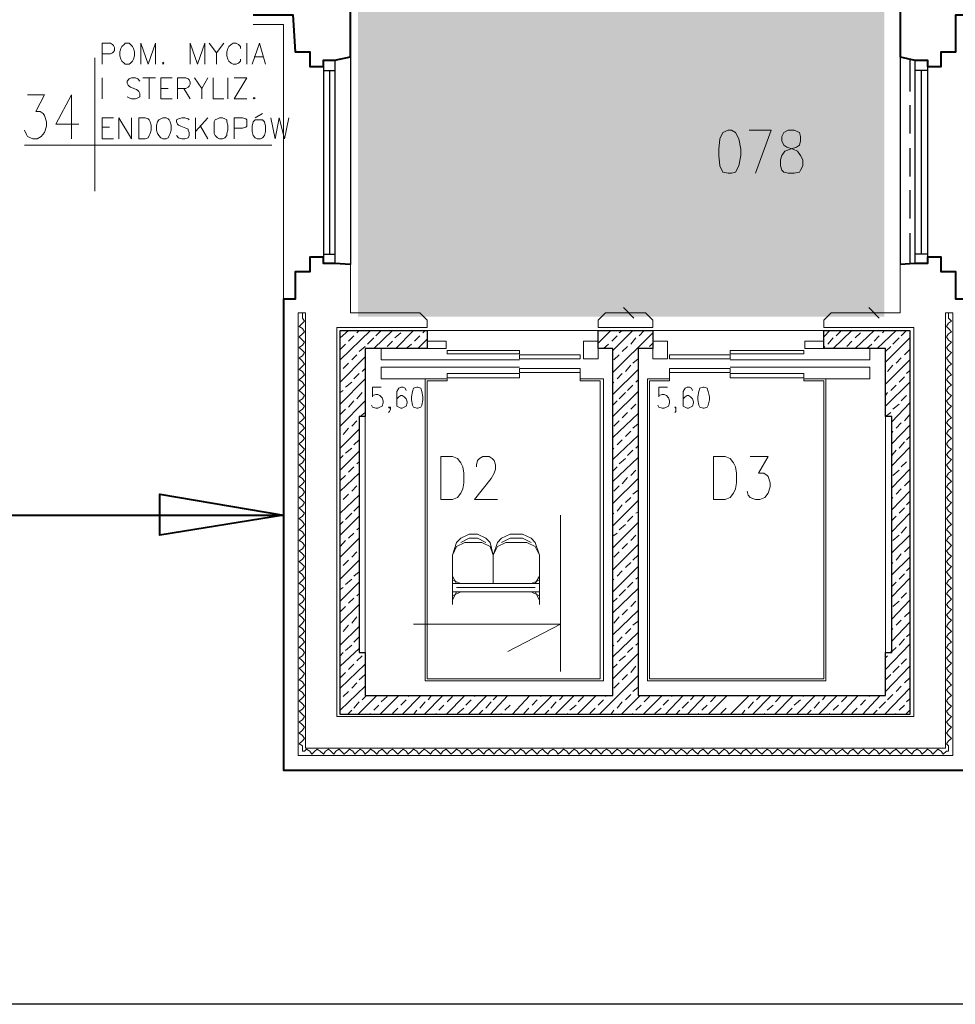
# Model space of a CAD drawing. Header units: millimetres. Extents: x 1 to 17496, y 1 to 30809.
# Tile 23 of 256: x 8933 to 9684, y 3200 to 3991. Entities that reach past the tile are written whole.
import ezdxf

# ---------------------------------------------------------------- set-up
doc = ezdxf.new("R2010")
doc.units = ezdxf.units.MM
doc.linetypes.add('CENTER', pattern=[2, 1.25, -0.25, 0.25, -0.25])
for name, color, linetype in [('0_Przyz_Opisy oddziałów', 5, 'Continuous'), ('Opisy', 255, 'Continuous'), ('PDF _Geometria', 7, 'Continuous')]:
    doc.layers.add(name, color=color, linetype=linetype)
doc.layers.add('N_SSP_ewakuacja', color=4, linetype='CENTER', lineweight=40)

msp = doc.modelspace()

# ---------------------------------------------------------------- hatches: boundary and pattern name
at = {"layer": 'N_SSP_ewakuacja', "transparency": 33554457}
h = msp.add_hatch(color=51, dxfattribs=at)
h.dxf.hatch_style = 1
h.paths.add_polyline_path([(6454.08, 5066.87), (6453.99, 5052.9), (6453.99, 4775.48), (9408.52, 4775.48), (9408.52, 4041.96), (9204.46, 4041.96), (9204.46, 3752.55), (9627.24, 3752.55), (9627.24, 4061.96), (9667.25, 4061.96), (9667.25, 4771.48), (13332.18, 4771.48), (13332.18, 4647.44), (13550.9, 4647.44), (13550.9, 4999.53), (13314.84, 4999.53), (13314.84, 5063.55), (12355.93, 5063.55), (12355.93, 5004.87), (12082.53, 5004.87), (12082.53, 5059.55), (10704.85, 5059.55), (10704.85, 5774.4), (10878.22, 5774.4), (10878.22, 6054.47), (10775.29, 6054.47), (10775.29, 6054.6), (10522.93, 6054.6), (10522.93, 5775.2), (10324.13, 5775.2), (10324.13, 5353.59), (10533.35, 5353.59), (10533.35, 5066.16), (9552.26, 5066.16), (9552.26, 5846.74), (9606.89, 5846.74), (9606.89, 6307.65), (9361.06, 6307.65), (9361.06, 5066.87)])

# ---------------------------------------------------------------- linework, layer by layer
at = {"layer": '0_Przyz_Opisy oddziałów', "lineweight": 40}
msp.add_lwpolyline([(8587.1, 3593.05), (9144.65, 3593.05), (9045.27, 3577.05), (9045.27, 3609.9), (9144.65, 3593.05)], dxfattribs=at)
at = {"layer": 'Opisy', "lineweight": 18}
for points in [[(8998.95, 3955.21), (8998.95, 3972.05), (9005.69, 3972.05), (9007.37, 3971.21), (9008.21, 3970.37), (9009.06, 3968.68), (9009.06, 3966.16), (9008.21, 3965.31), (9007.37, 3964.47), (9005.69, 3963.63), (8998.95, 3963.63)], [(9030.11, 3955.21), (9030.11, 3972.05), (9036.01, 3955.21), (9041.9, 3972.05), (9041.9, 3955.21)], [(9069.7, 3955.21), (9069.7, 3972.05), (9075.59, 3955.21), (9081.49, 3972.05), (9081.49, 3955.21)], [(9084.86, 3972.05), (9090.75, 3964.47), (9090.75, 3955.21)], [(9096.65, 3972.05), (9090.75, 3964.47)], [(9110.12, 3967.84), (9110.12, 3969.53), (9108.44, 3971.21), (9106.75, 3972.05), (9104.23, 3972.05), (9102.54, 3971.21), (9100.86, 3969.53), (9100.02, 3967.84), (9099.17, 3965.31), (9099.17, 3961.95), (9100.02, 3959.42), (9100.86, 3957.73), (9102.54, 3956.05), (9104.23, 3955.21), (9106.75, 3955.21), (9108.44, 3956.05), (9110.12, 3957.73), (9110.12, 3959.42)], [(9115.18, 3972.05), (9115.18, 3955.21)], [(8993.05, 3960.26), (8993.05, 3853.3)], [(8998.95, 3944.26), (8998.95, 3927.41)], [(9029.27, 3941.73), (9027.59, 3943.42), (9025.9, 3944.26), (9022.53, 3944.26), (9020.85, 3943.42), (9019.16, 3941.73), (9019.16, 3940.05), (9020.01, 3938.36), (9020.85, 3937.52), (9021.69, 3936.68), (9026.74, 3934.99), (9027.59, 3934.15), (9028.43, 3933.31), (9029.27, 3931.63), (9029.27, 3929.1), (9027.59, 3928.26), (9025.9, 3927.41), (9022.53, 3927.41), (9020.85, 3928.26), (9019.16, 3929.1)], [(9031.8, 3944.26), (9041.9, 3944.26)], [(9036.85, 3944.26), (9036.85, 3927.41)], [(9055.38, 3927.41), (9046.11, 3927.41), (9046.11, 3944.26), (9055.38, 3944.26)], [(9059.59, 3927.41), (9059.59, 3944.26), (9066.33, 3944.26), (9068.01, 3943.42), (9068.85, 3942.57), (9069.7, 3940.89), (9069.7, 3939.21), (9068.85, 3937.52), (9068.01, 3936.68), (9066.33, 3935.84), (9059.59, 3935.84)], [(9073.07, 3944.26), (9078.96, 3935.84), (9078.96, 3927.41)], [(9084.01, 3944.26), (9078.96, 3935.84)], [(9088.23, 3944.26), (9088.23, 3927.41), (9096.65, 3927.41)], [(9100.02, 3944.26), (9100.02, 3927.41)], [(9115.18, 3927.41), (9105.07, 3927.41), (9115.18, 3944.26), (9105.07, 3944.26)], [(8939.15, 3930.78), (8952.63, 3930.78), (8945.89, 3917.31), (8949.26, 3917.31), (8951.79, 3915.62), (8952.63, 3913.94), (8954.31, 3908.89), (8954.31, 3905.52), (8952.63, 3900.46), (8950.1, 3897.09), (8946.73, 3895.41), (8943.36, 3895.41), (8939.15, 3897.09), (8938.31, 3898.78), (8936.63, 3902.15)], [(8974.53, 3895.41), (8974.53, 3930.78), (8961.89, 3907.2), (8980.42, 3907.2)], [(9046.11, 3935.84), (9052.01, 3935.84)], [(9064.64, 3935.84), (9069.7, 3927.41)], [(9121.91, 3912.25), (9127.81, 3915.62)], [(9008.21, 3895.41), (8998.95, 3895.41), (8998.95, 3912.25), (9008.21, 3912.25)], [(9012.43, 3895.41), (9012.43, 3912.25), (9022.53, 3895.41), (9022.53, 3912.25)], [(9068.85, 3910.57), (9068.01, 3911.41), (9065.49, 3912.25), (9062.96, 3912.25), (9060.43, 3911.41), (9058.75, 3910.57), (9058.75, 3908.89), (9059.59, 3907.2), (9060.43, 3906.36), (9062.12, 3905.52), (9066.33, 3903.83), (9068.01, 3902.99), (9068.01, 3902.15), (9068.85, 3900.46), (9068.85, 3897.94), (9068.01, 3896.25), (9065.49, 3895.41), (9062.96, 3895.41), (9060.43, 3896.25), (9058.75, 3897.94)], [(9073.91, 3912.25), (9073.91, 3895.41)], [(9084.01, 3912.25), (9073.91, 3901.31)], [(9105.07, 3895.41), (9105.07, 3912.25), (9111.81, 3912.25), (9114.33, 3911.41), (9115.18, 3910.57), (9115.18, 3905.52), (9114.33, 3904.67), (9111.81, 3903.83), (9105.07, 3903.83)], [(9134.55, 3912.25), (9137.92, 3895.41), (9141.29, 3912.25), (9145.5, 3895.41), (9148.87, 3912.25)], [(8998.95, 3904.67), (9004.85, 3904.67)], [(9078.12, 3905.52), (9084.01, 3895.41)], [(9135.39, 3890.36), (8936.63, 3890.36)]]:
    msp.add_lwpolyline(points, dxfattribs=at)
for points in [[(9017.48, 3972.05), (9016.64, 3971.21), (9014.95, 3969.53), (9014.11, 3967.84), (9013.27, 3965.31), (9013.27, 3961.95), (9014.11, 3959.42), (9014.95, 3957.73), (9016.64, 3956.05), (9017.48, 3955.21), (9020.85, 3955.21), (9021.69, 3956.05), (9023.37, 3957.73), (9024.22, 3959.42), (9025.06, 3961.95), (9025.06, 3965.31), (9024.22, 3967.84), (9023.37, 3969.53), (9021.69, 3971.21), (9020.85, 3972.05)], [(9047.8, 3956.89), (9047.8, 3955.21), (9048.64, 3956.05)], [(9121.07, 3928.26), (9120.23, 3928.26), (9121.07, 3927.41), (9121.91, 3928.26)], [(9028.43, 3895.41), (9028.43, 3912.25), (9033.48, 3912.25), (9036.01, 3911.41), (9036.85, 3910.57), (9037.69, 3908.89), (9038.53, 3906.36), (9038.53, 3902.15), (9037.69, 3899.62), (9036.85, 3897.94), (9036.01, 3896.25), (9033.48, 3895.41)], [(9047.8, 3912.25), (9046.11, 3911.41), (9044.43, 3910.57), (9043.59, 3908.89), (9042.75, 3906.36), (9042.75, 3902.15), (9043.59, 3899.62), (9044.43, 3897.94), (9046.11, 3896.25), (9047.8, 3895.41), (9050.33, 3895.41), (9052.01, 3896.25), (9052.85, 3897.94), (9053.69, 3899.62), (9054.54, 3902.15), (9054.54, 3906.36), (9053.69, 3908.89), (9052.85, 3910.57), (9052.01, 3911.41), (9050.33, 3912.25)], [(9093.28, 3912.25), (9091.59, 3911.41), (9089.91, 3910.57), (9089.07, 3908.89), (9089.07, 3899.62), (9089.91, 3897.94), (9091.59, 3896.25), (9093.28, 3895.41), (9095.81, 3895.41), (9097.49, 3896.25), (9099.17, 3897.94), (9099.17, 3899.62), (9100.02, 3902.15), (9100.02, 3906.36), (9099.17, 3908.89), (9099.17, 3910.57), (9097.49, 3911.41), (9095.81, 3912.25)], [(9123.6, 3910.57), (9121.91, 3910.57), (9120.23, 3908.89), (9119.39, 3905.52), (9119.39, 3901.31), (9120.23, 3897.94), (9121.91, 3896.25), (9123.6, 3895.41), (9126.13, 3895.41), (9127.81, 3896.25), (9129.49, 3897.94), (9130.34, 3901.31), (9130.34, 3905.52), (9129.49, 3908.89), (9127.81, 3910.57)]]:
    msp.add_lwpolyline(points, close=True, dxfattribs=at)
at = {"layer": 'PDF _Geometria'}
msp.add_lwpolyline([(1774.09, 7203.02), (13925.2, 7203.02), (13925.2, 3200.24), (1774.09, 3200.24)], close=True, dxfattribs=at)
at = {"layer": 'PDF _Geometria', "lineweight": 40}
for points in [[(9120.23, 3994.79), (9152.23, 3994.79), (9153.92, 3965.31), (9165.71, 3965.31), (9165.71, 3953.52), (9176.66, 3953.52), (9176.66, 3958.58), (9185.92, 3958.58), (9198.56, 3961.1), (9198.56, 4065.54), (9137.07, 4065.54)], [(9702.21, 4065.54), (9639.88, 4065.54), (9639.88, 3961.1), (9651.67, 3958.58), (9661.78, 3958.58), (9661.78, 3953.52), (9672.73, 3953.52), (9672.73, 3965.31), (9684.52, 3965.31), (9684.52, 3994.79), (9717.37, 3994.79)], [(9198.56, 3794.34), (9185.92, 3795.19), (9176.66, 3795.19), (9176.66, 3800.24), (9165.71, 3800.24), (9165.71, 3788.45), (9153.92, 3788.45), (9153.92, 3766.55), (9144.65, 3766.55), (9144.65, 3388.39), (9693.78, 3388.39), (9693.78, 3766.55), (9684.52, 3766.55), (9684.52, 3788.45), (9672.73, 3788.45), (9672.73, 3800.24), (9661.78, 3800.24), (9661.78, 3795.19), (9651.67, 3795.19), (9639.88, 3794.34)]]:
    msp.add_lwpolyline(points, dxfattribs=at)
at = {"layer": 'PDF _Geometria', "lineweight": 18}
for points in [[(9120.23, 3987.21), (9144.65, 3987.21), (9144.65, 3766.55)], [(9119.39, 3955.21), (9125.28, 3972.05), (9130.34, 3955.21)], [(9198.56, 3974.58), (9198.56, 3956.05)], [(9639.88, 3956.05), (9639.88, 3974.58)], [(9121.07, 3961.1), (9128.65, 3961.1)], [(9523.66, 3867.62), (9536.29, 3902.15), (9518.6, 3902.15)], [(9639.88, 3794.34), (9639.88, 3755.6), (9584.3, 3755.6), (9578.4, 3749.71), (9578.4, 3743.81), (9650.83, 3743.81), (9650.83, 3431.34), (9187.61, 3431.34), (9187.61, 3743.81), (9260.04, 3743.81), (9260.04, 3749.71), (9254.14, 3755.6), (9198.56, 3755.6), (9198.56, 3794.34)], [(9417.54, 3759.81), (9425.96, 3751.39)], [(9614.62, 3759.81), (9623.04, 3751.39)], [(9678.62, 3755.6), (9678.62, 3751.39), (9681.15, 3748.86), (9678.62, 3747.18), (9676.94, 3744.65), (9678.62, 3742.97), (9681.15, 3740.44), (9678.62, 3738.76), (9676.94, 3736.23), (9678.62, 3733.7), (9681.15, 3732.02), (9678.62, 3729.49), (9676.94, 3727.81), (9678.62, 3725.28), (9681.15, 3723.6), (9678.62, 3721.07), (9676.94, 3719.39), (9678.62, 3716.86), (9681.15, 3714.33), (9678.62, 3712.65), (9676.94, 3710.12), (9678.62, 3708.44), (9681.15, 3705.91), (9678.62, 3704.23), (9676.94, 3701.7), (9678.62, 3700.01), (9681.15, 3697.49), (9678.62, 3695.8), (9676.94, 3693.28), (9678.62, 3690.75), (9681.15, 3689.07), (9678.62, 3686.54), (9676.94, 3684.85), (9678.62, 3682.33), (9681.15, 3680.64), (9678.62, 3678.12), (9676.94, 3676.43), (9678.62, 3673.91), (9681.15, 3671.38), (9678.62, 3669.69), (9676.94, 3667.17), (9678.62, 3665.48), (9681.15, 3662.96), (9678.62, 3661.27), (9676.94, 3658.75), (9678.62, 3657.06), (9681.15, 3654.53), (9678.62, 3652.85), (9676.94, 3650.32), (9678.62, 3647.8), (9681.15, 3646.11), (9678.62, 3643.59), (9676.94, 3641.9), (9678.62, 3639.37), (9681.15, 3637.69), (9678.62, 3635.16), (9676.94, 3633.48), (9678.62, 3630.95), (9681.15, 3628.43), (9678.62, 3626.74), (9676.94, 3624.21), (9678.62, 3622.53), (9681.15, 3620), (9678.62, 3618.32), (9676.94, 3615.79), (9678.62, 3614.11), (9681.15, 3611.58), (9678.62, 3609.05), (9676.94, 3607.37), (9678.62, 3604.84), (9681.15, 3603.16), (9678.62, 3600.63), (9676.94, 3598.95), (9678.62, 3596.42), (9681.15, 3594.74), (9678.62, 3592.21), (9676.94, 3590.53), (9678.62, 3588), (9681.15, 3585.47), (9678.62, 3583.79), (9676.94, 3581.26), (9678.62, 3579.58), (9681.15, 3577.05), (9678.62, 3575.37), (9676.94, 3572.84), (9678.62, 3571.15), (9681.15, 3568.63), (9678.62, 3566.1), (9676.94, 3564.42), (9678.62, 3561.89), (9681.15, 3560.21), (9678.62, 3557.68), (9676.94, 3555.99), (9678.62, 3553.47), (9681.15, 3551.78), (9678.62, 3549.26), (9676.94, 3547.57), (9678.62, 3545.05), (9681.15, 3542.52), (9678.62, 3540.83), (9676.94, 3538.31), (9678.62, 3536.62), (9681.15, 3534.1), (9678.62, 3532.41), (9676.94, 3529.89), (9678.62, 3528.2), (9681.15, 3525.67), (9678.62, 3523.15), (9676.94, 3521.46), (9678.62, 3518.94), (9681.15, 3517.25), (9678.62, 3514.73), (9676.94, 3513.04), (9678.62, 3510.51), (9681.15, 3508.83), (9678.62, 3506.3), (9676.94, 3503.78), (9678.62, 3502.09), (9681.15, 3499.56), (9678.62, 3497.88), (9676.94, 3495.35), (9678.62, 3493.67), (9681.15, 3491.14), (9678.62, 3489.46), (9676.94, 3486.93), (9678.62, 3485.25), (9681.15, 3482.72), (9678.62, 3480.19), (9676.94, 3478.51), (9678.62, 3475.98), (9681.15, 3474.3), (9678.62, 3471.77), (9676.94, 3470.09), (9678.62, 3467.56), (9681.15, 3465.88), (9678.62, 3463.35), (9676.94, 3460.82), (9678.62, 3459.14), (9681.15, 3456.61), (9678.62, 3454.93), (9676.94, 3452.4), (9678.62, 3450.72), (9681.15, 3448.19), (9678.62, 3446.5), (9676.94, 3443.98), (9678.62, 3441.45), (9681.15, 3439.77), (9678.62, 3437.24), (9676.94, 3435.56), (9678.62, 3433.03), (9681.15, 3431.34), (9678.62, 3428.82), (9676.94, 3427.13), (9678.62, 3424.61), (9681.15, 3422.92), (9678.62, 3420.4), (9676.94, 3417.87), (9678.62, 3416.18), (9681.15, 3413.66), (9678.62, 3411.97), (9676.94, 3409.45), (9678.62, 3407.76), (9678.62, 3403.55), (9676.94, 3403.55), (9674.41, 3401.02), (9672.73, 3403.55), (9670.2, 3405.24), (9668.52, 3403.55), (9665.99, 3401.02), (9664.31, 3403.55), (9661.78, 3405.24), (9660.1, 3403.55), (9657.57, 3401.02), (9655.88, 3403.55), (9653.36, 3405.24), (9650.83, 3403.55), (9649.15, 3401.02), (9646.62, 3403.55), (9644.94, 3405.24), (9642.41, 3403.55), (9640.72, 3401.02), (9638.2, 3403.55), (9636.51, 3405.24), (9633.99, 3403.55), (9631.46, 3401.02), (9629.78, 3403.55), (9627.25, 3405.24), (9625.56, 3403.55), (9623.04, 3401.02), (9621.35, 3403.55), (9618.83, 3405.24), (9617.14, 3403.55), (9614.62, 3401.02), (9612.09, 3403.55), (9610.4, 3405.24), (9607.88, 3403.55), (9606.19, 3401.02), (9603.67, 3403.55), (9601.98, 3405.24), (9599.46, 3403.55), (9597.77, 3401.02), (9595.24, 3403.55), (9593.56, 3405.24), (9591.03, 3403.55), (9588.51, 3401.02), (9586.82, 3403.55), (9584.3, 3405.24), (9582.61, 3403.55), (9580.08, 3401.02), (9578.4, 3403.55), (9575.87, 3405.24), (9574.19, 3403.55), (9571.66, 3401.02), (9569.14, 3403.55), (9567.45, 3405.24), (9564.92, 3403.55), (9563.24, 3401.02), (9560.71, 3403.55), (9559.03, 3405.24), (9556.5, 3403.55), (9554.82, 3401.02), (9552.29, 3403.55), (9549.76, 3405.24), (9548.08, 3403.55), (9545.55, 3401.02), (9543.87, 3403.55), (9541.34, 3405.24), (9539.66, 3403.55), (9537.13, 3401.02), (9535.45, 3403.55), (9532.92, 3405.24), (9531.24, 3403.55), (9528.71, 3401.02), (9526.18, 3403.55), (9524.5, 3405.24), (9521.97, 3403.55), (9520.29, 3401.02), (9517.76, 3403.55), (9516.08, 3405.24), (9513.55, 3403.55), (9511.86, 3401.02), (9509.34, 3403.55), (9506.81, 3405.24), (9505.13, 3403.55), (9502.6, 3401.02), (9500.92, 3403.55), (9498.39, 3405.24), (9496.7, 3403.55), (9494.18, 3401.02), (9492.49, 3403.55), (9489.97, 3405.24), (9487.44, 3403.55), (9485.76, 3401.02), (9483.23, 3403.55), (9481.54, 3405.24), (9479.02, 3403.55), (9477.33, 3401.02), (9474.81, 3403.55), (9473.12, 3405.24), (9470.6, 3403.55), (9468.91, 3401.02), (9466.38, 3403.55), (9463.86, 3405.24), (9462.17, 3403.55), (9459.65, 3401.02), (9457.96, 3403.55), (9455.44, 3405.24), (9453.75, 3403.55), (9451.22, 3401.02), (9449.54, 3403.55), (9447.01, 3405.24), (9444.49, 3403.55), (9442.8, 3401.02), (9440.28, 3403.55), (9438.59, 3405.24), (9436.06, 3403.55), (9434.38, 3401.02), (9431.85, 3403.55), (9430.17, 3405.24), (9427.64, 3403.55), (9425.96, 3401.02), (9423.43, 3403.55), (9420.9, 3405.24), (9419.22, 3403.55), (9416.69, 3401.02), (9415.01, 3403.55), (9412.48, 3405.24), (9410.8, 3403.55), (9408.27, 3401.02), (9406.59, 3403.55), (9404.06, 3405.24), (9401.53, 3403.55), (9399.85, 3401.02), (9397.32, 3403.55), (9395.64, 3405.24), (9393.11, 3403.55), (9391.43, 3401.02), (9388.9, 3403.55), (9387.22, 3405.24), (9384.69, 3403.55), (9382.16, 3401.02), (9380.48, 3403.55), (9377.95, 3405.24), (9376.27, 3403.55), (9373.74, 3401.02), (9372.06, 3403.55), (9369.53, 3405.24), (9367.84, 3403.55), (9365.32, 3401.02), (9363.63, 3403.55), (9361.11, 3405.24), (9358.58, 3403.55), (9356.9, 3401.02), (9354.37, 3403.55), (9352.68, 3405.24), (9350.16, 3403.55), (9348.47, 3401.02), (9345.95, 3403.55), (9344.26, 3405.24), (9341.73, 3403.55), (9339.21, 3401.02), (9337.52, 3403.55), (9335, 3405.24), (9333.31, 3403.55), (9330.79, 3401.02), (9329.1, 3403.55), (9326.57, 3405.24), (9324.89, 3403.55), (9322.36, 3401.02), (9319.84, 3403.55), (9318.15, 3405.24), (9315.63, 3403.55), (9313.94, 3401.02), (9311.41, 3403.55), (9309.73, 3405.24), (9307.2, 3403.55), (9305.52, 3401.02), (9302.99, 3403.55), (9301.31, 3405.24), (9298.78, 3403.55), (9296.25, 3401.02), (9294.57, 3403.55), (9292.04, 3405.24), (9290.36, 3403.55), (9287.83, 3401.02), (9286.15, 3403.55), (9283.62, 3405.24), (9281.94, 3403.55), (9279.41, 3401.02), (9276.88, 3403.55), (9275.2, 3405.24), (9272.67, 3403.55), (9270.99, 3401.02), (9268.46, 3403.55), (9266.78, 3405.24), (9264.25, 3403.55), (9262.57, 3401.02), (9260.04, 3403.55), (9257.51, 3405.24), (9255.83, 3403.55), (9253.3, 3401.02), (9251.62, 3403.55), (9249.09, 3405.24), (9247.41, 3403.55), (9244.88, 3401.02), (9243.19, 3403.55), (9240.67, 3405.24), (9238.98, 3403.55), (9236.46, 3401.02), (9233.93, 3403.55), (9232.25, 3405.24), (9229.72, 3403.55), (9228.03, 3401.02), (9225.51, 3403.55), (9223.82, 3405.24), (9221.3, 3403.55), (9219.61, 3401.02), (9217.09, 3403.55), (9214.56, 3405.24), (9212.87, 3403.55), (9210.35, 3401.02), (9208.66, 3403.55), (9206.14, 3405.24), (9204.45, 3403.55), (9201.93, 3401.02), (9200.24, 3403.55), (9197.71, 3405.24), (9196.03, 3403.55), (9193.5, 3401.02), (9190.98, 3403.55), (9189.29, 3405.24), (9186.77, 3403.55), (9185.08, 3401.02), (9182.55, 3403.55), (9180.87, 3405.24), (9178.34, 3403.55), (9176.66, 3401.02), (9174.13, 3403.55), (9171.61, 3405.24), (9169.92, 3403.55), (9167.39, 3401.02), (9165.71, 3403.55), (9163.18, 3405.24), (9161.5, 3403.55), (9159.81, 3403.55), (9159.81, 3407.76), (9157.29, 3409.45), (9159.81, 3411.97), (9161.5, 3413.66), (9159.81, 3416.18), (9157.29, 3417.87), (9159.81, 3420.4), (9161.5, 3422.92), (9159.81, 3424.61), (9157.29, 3427.13), (9159.81, 3428.82), (9161.5, 3431.34), (9159.81, 3433.03), (9157.29, 3435.56), (9159.81, 3437.24), (9161.5, 3439.77), (9159.81, 3441.45), (9157.29, 3443.98), (9159.81, 3446.5), (9161.5, 3448.19), (9159.81, 3450.72), (9157.29, 3452.4), (9159.81, 3454.93), (9161.5, 3456.61), (9159.81, 3459.14), (9157.29, 3460.82), (9159.81, 3463.35), (9161.5, 3465.88), (9159.81, 3467.56), (9157.29, 3470.09), (9159.81, 3471.77), (9161.5, 3474.3), (9159.81, 3475.98), (9157.29, 3478.51), (9159.81, 3480.19), (9161.5, 3482.72), (9159.81, 3485.25), (9157.29, 3486.93), (9159.81, 3489.46), (9161.5, 3491.14), (9159.81, 3493.67), (9157.29, 3495.35), (9159.81, 3497.88), (9161.5, 3499.56), (9159.81, 3502.09), (9157.29, 3503.78), (9159.81, 3506.3), (9161.5, 3508.83), (9159.81, 3510.51), (9157.29, 3513.04), (9159.81, 3514.73), (9161.5, 3517.25), (9159.81, 3518.94), (9157.29, 3521.46), (9159.81, 3523.15), (9161.5, 3525.67), (9159.81, 3528.2), (9157.29, 3529.89), (9159.81, 3532.41), (9161.5, 3534.1), (9159.81, 3536.62), (9157.29, 3538.31), (9159.81, 3540.83), (9161.5, 3542.52), (9159.81, 3545.05), (9157.29, 3547.57), (9159.81, 3549.26), (9161.5, 3551.78), (9159.81, 3553.47), (9157.29, 3555.99), (9159.81, 3557.68), (9161.5, 3560.21), (9159.81, 3561.89), (9157.29, 3564.42), (9159.81, 3566.1), (9161.5, 3568.63), (9159.81, 3571.15), (9157.29, 3572.84), (9159.81, 3575.37), (9161.5, 3577.05), (9159.81, 3579.58), (9157.29, 3581.26), (9159.81, 3583.79), (9161.5, 3585.47), (9159.81, 3588), (9157.29, 3590.53), (9159.81, 3592.21), (9161.5, 3594.74), (9159.81, 3596.42), (9157.29, 3598.95), (9159.81, 3600.63), (9161.5, 3603.16), (9159.81, 3604.84), (9157.29, 3607.37), (9159.81, 3609.05), (9161.5, 3611.58), (9159.81, 3614.11), (9157.29, 3615.79), (9159.81, 3618.32), (9161.5, 3620), (9159.81, 3622.53), (9157.29, 3624.21), (9159.81, 3626.74), (9161.5, 3628.43), (9159.81, 3630.95), (9157.29, 3633.48), (9159.81, 3635.16), (9161.5, 3637.69), (9159.81, 3639.37), (9157.29, 3641.9), (9159.81, 3643.59), (9161.5, 3646.11), (9159.81, 3647.8), (9157.29, 3650.32), (9159.81, 3652.85), (9161.5, 3654.53), (9159.81, 3657.06), (9157.29, 3658.75), (9159.81, 3661.27), (9161.5, 3662.96), (9159.81, 3665.48), (9157.29, 3667.17), (9159.81, 3669.69), (9161.5, 3671.38), (9159.81, 3673.91), (9157.29, 3676.43), (9159.81, 3678.12), (9161.5, 3680.64), (9159.81, 3682.33), (9157.29, 3684.85), (9159.81, 3686.54), (9161.5, 3689.07), (9159.81, 3690.75), (9157.29, 3693.28), (9159.81, 3695.8), (9161.5, 3697.49), (9159.81, 3700.01), (9157.29, 3701.7), (9159.81, 3704.23), (9161.5, 3705.91), (9159.81, 3708.44), (9157.29, 3710.12), (9159.81, 3712.65), (9161.5, 3714.33), (9159.81, 3716.86), (9157.29, 3719.39), (9159.81, 3721.07), (9161.5, 3723.6), (9159.81, 3725.28), (9157.29, 3727.81), (9159.81, 3729.49), (9161.5, 3732.02), (9159.81, 3733.7), (9157.29, 3736.23), (9159.81, 3738.76), (9161.5, 3740.44), (9159.81, 3742.97), (9157.29, 3744.65), (9159.81, 3747.18), (9161.5, 3748.86), (9159.81, 3751.39), (9159.81, 3755.6)], [(9412.48, 3755.6), (9430.17, 3755.6)], [(9610.4, 3755.6), (9628.09, 3755.6)], [(9190.13, 3735.39), (9196.87, 3741.28)], [(9190.13, 3717.7), (9214.56, 3741.28)], [(9203.61, 3739.6), (9205.29, 3741.28)], [(9217.09, 3726.97), (9232.25, 3741.28)], [(9218.77, 3737.07), (9222.98, 3741.28)], [(9234.77, 3726.97), (9249.09, 3741.28)], [(9256.67, 3739.6), (9258.35, 3741.28)], [(9397.32, 3741.28), (9260.04, 3741.28)], [(9397.32, 3731.18), (9407.43, 3741.28)], [(9409.11, 3725.28), (9425.12, 3741.28)], [(9414.17, 3739.6), (9416.69, 3741.28)], [(9430.17, 3737.07), (9434.38, 3741.28)], [(9441.12, 3741.28), (9578.4, 3741.28)], [(9578.4, 3736.23), (9583.45, 3741.28)], [(9585.98, 3726.97), (9601.14, 3741.28)], [(9588.51, 3737.07), (9592.72, 3741.28)], [(9603.67, 3726.97), (9618.83, 3741.28)], [(9621.35, 3726.97), (9636.51, 3741.28)], [(9625.56, 3739.6), (9627.25, 3741.28)], [(9640.72, 3737.07), (9644.94, 3741.28)], [(9196.87, 3732.86), (9201.08, 3737.07)], [(9212.03, 3730.33), (9217.09, 3735.39)], [(9228.03, 3728.65), (9232.25, 3732.86)], [(9233.93, 3735.39), (9238.98, 3739.6)], [(9249.93, 3732.86), (9254.14, 3737.07)], [(9252.46, 3726.97), (9260.04, 3734.55)], [(9408.27, 3732.86), (9412.48, 3737.07)], [(9409.11, 3707.59), (9441.12, 3739.6)], [(9423.43, 3730.33), (9427.64, 3735.39)], [(9581.77, 3730.33), (9585.98, 3735.39)], [(9596.93, 3728.65), (9601.14, 3732.86)], [(9603.67, 3735.39), (9607.88, 3739.6)], [(9618.83, 3732.86), (9623.04, 3737.07)], [(9628.09, 3716.02), (9647.46, 3735.39)], [(9633.99, 3730.33), (9639.04, 3735.39)], [(9190.13, 3726.12), (9194.35, 3730.33)], [(9205.29, 3724.44), (9210.35, 3728.65)], [(9275.2, 3726.97), (9222.98, 3726.97), (9222.98, 3717.7), (9334.15, 3717.7)], [(9243.19, 3726.97), (9247.41, 3730.33)], [(9401.53, 3726.97), (9405.74, 3730.33)], [(9416.69, 3724.44), (9420.9, 3728.65)], [(9438.59, 3728.65), (9441.12, 3731.18)], [(9563.24, 3726.97), (9615.46, 3726.97), (9615.46, 3717.7), (9503.44, 3717.7)], [(9578.4, 3727.81), (9579.24, 3728.65)], [(9612.93, 3726.97), (9617.14, 3730.33)], [(9628.09, 3724.44), (9632.3, 3728.65)], [(9643.25, 3721.91), (9647.46, 3726.12)], [(9190.13, 3700.01), (9210.35, 3720.23)], [(9199.4, 3717.7), (9203.61, 3721.91)], [(9409.96, 3717.7), (9414.17, 3721.91)], [(9425.12, 3715.17), (9429.33, 3718.54)], [(9628.09, 3698.33), (9647.46, 3717.7)], [(9636.51, 3715.17), (9640.72, 3719.39)], [(9190.13, 3708.44), (9190.13, 3709.28)], [(9192.66, 3710.96), (9196.87, 3715.17)], [(9207.82, 3708.44), (9210.35, 3710.96)], [(9258.35, 3702.54), (9222.98, 3702.54), (9222.98, 3711.81), (9334.15, 3711.81)], [(9409.11, 3689.91), (9429.33, 3710.12)], [(9419.22, 3708.44), (9423.43, 3713.49)], [(9580.08, 3702.54), (9615.46, 3702.54), (9615.46, 3711.81), (9503.44, 3711.81)], [(9629.78, 3708.44), (9633.99, 3713.49)], [(9644.94, 3706.75), (9647.46, 3709.28)], [(9190.13, 3682.33), (9210.35, 3702.54)], [(9201.08, 3702.54), (9205.29, 3706.75)], [(9383, 3702.54), (9401.53, 3702.54), (9401.53, 3459.98), (9258.35, 3459.98), (9258.35, 3702.54), (9276.04, 3702.54), (9276.04, 3700.86), (9260.04, 3700.86), (9260.04, 3461.66), (9399.01, 3461.66), (9399.01, 3700.86), (9383, 3700.86), (9383, 3707.59)], [(9412.48, 3702.54), (9416.69, 3706.75)], [(9427.64, 3700.01), (9429.33, 3701.7)], [(9454.59, 3702.54), (9436.91, 3702.54), (9436.91, 3459.98), (9580.08, 3459.98), (9580.08, 3702.54), (9562.4, 3702.54), (9562.4, 3700.86), (9578.4, 3700.86), (9578.4, 3461.66), (9438.59, 3461.66), (9438.59, 3700.86), (9454.59, 3700.86), (9454.59, 3707.59)], [(9639.04, 3700.01), (9643.25, 3704.23)], [(9190.13, 3691.59), (9192.66, 3693.28)], [(9194.35, 3695.8), (9199.4, 3700.01)], [(9210.35, 3693.28), (9210.35, 3694.12)], [(9222.98, 3695.8), (9216.24, 3695.8), (9216.24, 3688.22), (9216.24, 3689.07), (9218.77, 3689.91), (9220.45, 3689.91), (9222.14, 3689.07), (9223.82, 3687.38), (9224.67, 3684.85), (9224.67, 3683.17), (9223.82, 3680.64), (9222.14, 3679.8), (9220.45, 3678.96), (9218.77, 3678.96), (9216.24, 3679.8), (9215.4, 3681.49)], [(9243.19, 3693.28), (9242.35, 3694.96), (9240.67, 3695.8), (9238.98, 3695.8), (9237.3, 3694.96), (9235.61, 3692.43), (9235.61, 3680.64), (9237.3, 3679.8), (9238.98, 3678.96), (9239.83, 3678.96), (9241.51, 3679.8), (9243.19, 3680.64), (9244.04, 3683.17), (9244.04, 3684.01), (9243.19, 3686.54), (9241.51, 3688.22), (9239.83, 3689.07), (9238.98, 3689.07), (9237.3, 3688.22), (9235.61, 3686.54), (9235.61, 3684.01)], [(9409.11, 3699.17), (9409.96, 3700.01)], [(9420.9, 3693.28), (9425.12, 3697.49)], [(9452.91, 3695.8), (9446.17, 3695.8), (9446.17, 3688.22), (9446.17, 3689.07), (9448.7, 3689.91), (9450.38, 3689.91), (9452.07, 3689.07), (9453.75, 3687.38), (9454.59, 3684.85), (9454.59, 3683.17), (9453.75, 3680.64), (9452.07, 3679.8), (9450.38, 3678.96), (9448.7, 3678.96), (9446.17, 3679.8), (9445.33, 3681.49)], [(9473.12, 3693.28), (9472.28, 3694.96), (9470.6, 3695.8), (9468.91, 3695.8), (9467.23, 3694.96), (9465.54, 3692.43), (9465.54, 3680.64), (9467.23, 3679.8), (9468.91, 3678.96), (9469.75, 3678.96), (9471.44, 3679.8), (9473.12, 3680.64), (9473.96, 3683.17), (9473.96, 3684.01), (9473.12, 3686.54), (9471.44, 3688.22), (9469.75, 3689.07), (9468.91, 3689.07), (9467.23, 3688.22), (9465.54, 3686.54), (9465.54, 3684.01)], [(9628.09, 3680.64), (9647.46, 3700.01)], [(9632.3, 3693.28), (9636.51, 3697.49)], [(9203.61, 3686.54), (9207.82, 3691.59)], [(9409.11, 3672.22), (9429.33, 3692.43)], [(9414.17, 3686.54), (9419.22, 3691.59)], [(9628.09, 3689.07), (9629.78, 3691.59)], [(9640.72, 3684.85), (9644.94, 3689.07)], [(9647.46, 3691.59), (9647.46, 3692.43)], [(9190.13, 3664.64), (9210.35, 3684.85)], [(9190.13, 3673.91), (9194.35, 3678.12)], [(9196.87, 3679.8), (9201.08, 3684.85)], [(9230.56, 3679.8), (9229.72, 3678.96), (9228.88, 3679.8), (9230.56, 3679.8), (9230.56, 3678.12), (9229.72, 3676.43), (9228.88, 3675.59)], [(9409.11, 3681.49), (9412.48, 3684.85)], [(9423.43, 3678.12), (9427.64, 3682.33)], [(9459.65, 3679.8), (9459.65, 3678.96), (9458.8, 3679.8), (9459.65, 3679.8), (9459.65, 3676.43), (9458.8, 3675.59)], [(9633.14, 3668.01), (9647.46, 3683.17)], [(9633.99, 3678.12), (9639.04, 3682.33)], [(9206.14, 3672.22), (9210.35, 3675.59)], [(9210.35, 3672.22), (9210.35, 3482.72), (9210.35, 3483.56)], [(9409.11, 3655.38), (9429.33, 3674.75)], [(9416.69, 3671.38), (9420.9, 3675.59)], [(9628.09, 3482.72), (9628.09, 3672.22), (9632.3, 3675.59)], [(9643.25, 3668.85), (9647.46, 3673.91)], [(9190.13, 3646.95), (9205.29, 3662.11)], [(9192.66, 3657.9), (9196.87, 3662.96)], [(9199.4, 3664.64), (9203.61, 3668.85)], [(9409.96, 3664.64), (9414.17, 3668.85)], [(9425.12, 3662.96), (9429.33, 3666.33)], [(9633.14, 3650.32), (9647.46, 3665.48)], [(9636.51, 3662.96), (9640.72, 3667.17)], [(9190.13, 3656.22), (9190.13, 3657.06)], [(9201.08, 3649.48), (9205.29, 3653.69)], [(9409.11, 3637.69), (9429.33, 3657.06)], [(9412.48, 3649.48), (9416.69, 3653.69)], [(9419.22, 3656.22), (9423.43, 3660.43)], [(9633.14, 3658.75), (9633.99, 3660.43)], [(9644.94, 3653.69), (9647.46, 3656.22)], [(9194.35, 3642.74), (9199.4, 3646.95)], [(9409.11, 3646.11), (9409.96, 3646.95)], [(9427.64, 3646.95), (9429.33, 3648.64)], [(9633.14, 3632.64), (9647.46, 3647.8)], [(9639.04, 3646.95), (9643.25, 3652.01)], [(9190.13, 3629.27), (9205.29, 3644.43)], [(9190.13, 3638.53), (9192.66, 3641.06)], [(9299.62, 3631.79), (9299.62, 3633.48), (9300.47, 3636.85), (9302.15, 3638.53), (9304.68, 3640.22), (9309.73, 3640.22), (9312.26, 3638.53), (9313.94, 3636.85), (9314.78, 3633.48), (9314.78, 3630.11), (9313.94, 3626.74), (9311.41, 3622.53), (9297.94, 3605.69), (9316.47, 3605.69)], [(9409.11, 3620), (9429.33, 3639.37)], [(9414.17, 3634.32), (9419.22, 3638.53)], [(9420.9, 3641.06), (9425.12, 3645.27)], [(9519.44, 3640.22), (9533.76, 3640.22), (9526.18, 3626.74), (9530.39, 3626.74), (9532.92, 3625.06), (9533.76, 3624.21), (9535.45, 3619.16), (9535.45, 3615.79), (9533.76, 3610.74), (9531.24, 3607.37), (9527.02, 3605.69), (9523.66, 3605.69), (9519.44, 3607.37), (9517.76, 3609.05), (9516.92, 3612.42)], [(9633.14, 3641.06), (9636.51, 3645.27)], [(9647.46, 3638.53), (9647.46, 3639.37)], [(9196.87, 3627.58), (9201.08, 3631.79)], [(9203.61, 3634.32), (9205.29, 3636.01)], [(9409.11, 3628.43), (9412.48, 3631.79)], [(9633.14, 3614.95), (9647.46, 3630.11)], [(9640.72, 3631.79), (9644.94, 3636.01)], [(9190.13, 3612.42), (9205.29, 3626.74)], [(9190.13, 3620.85), (9194.35, 3625.06)], [(9409.11, 3602.32), (9429.33, 3622.53)], [(9416.69, 3618.32), (9420.9, 3623.37)], [(9423.43, 3625.06), (9427.64, 3629.27)], [(9633.99, 3625.06), (9639.04, 3629.27)], [(9199.4, 3612.42), (9203.61, 3616.63)], [(9409.96, 3612.42), (9414.17, 3616.63)], [(9636.51, 3609.9), (9640.72, 3614.11)], [(9643.25, 3616.63), (9647.46, 3620.85)], [(9190.13, 3594.74), (9205.29, 3609.05)], [(9192.66, 3605.69), (9196.87, 3609.9)], [(9419.22, 3603.16), (9423.43, 3607.37)], [(9425.12, 3609.9), (9429.33, 3613.27)], [(9633.14, 3597.26), (9647.46, 3612.42)], [(9633.14, 3606.53), (9633.99, 3607.37)], [(9190.13, 3603.16), (9190.13, 3604)], [(9201.08, 3596.42), (9205.29, 3600.63)], [(9409.11, 3584.63), (9429.33, 3604.84)], [(9412.48, 3596.42), (9416.69, 3601.47)], [(9639.04, 3594.74), (9643.25, 3598.95)], [(9644.94, 3601.47), (9647.46, 3604)], [(9190.13, 3577.05), (9205.29, 3592.21)], [(9194.35, 3589.68), (9199.4, 3594.74)], [(9367, 3593.05), (9367, 3467.56)], [(9409.11, 3593.89), (9409.96, 3594.74)], [(9420.9, 3588), (9425.12, 3592.21)], [(9427.64, 3594.74), (9429.33, 3595.58)], [(9633.14, 3579.58), (9647.46, 3594.74)], [(9633.14, 3588.84), (9636.51, 3592.21)], [(9190.13, 3585.47), (9192.66, 3588)], [(9203.61, 3581.26), (9205.29, 3582.95)], [(9409.11, 3566.94), (9429.33, 3587.16)], [(9414.17, 3581.26), (9419.22, 3585.47)], [(9640.72, 3578.73), (9644.94, 3583.79)], [(9647.46, 3585.47), (9647.46, 3586.31)], [(9190.13, 3559.36), (9205.29, 3574.52)], [(9196.87, 3574.52), (9201.08, 3578.73)], [(9280.25, 3521.46), (9280.25, 3561.05), (9283.62, 3571.15), (9286.99, 3574.52), (9293.73, 3577.89), (9300.47, 3577.89), (9307.2, 3574.52), (9310.57, 3571.15), (9313.1, 3561.05), (9316.47, 3571.15), (9319.84, 3574.52), (9326.57, 3577.89), (9336.68, 3577.89), (9343.42, 3574.52), (9346.79, 3571.15), (9350.16, 3561.05), (9350.16, 3521.46)], [(9286.99, 3571.15), (9293.73, 3574.52), (9300.47, 3574.52), (9307.2, 3571.15)], [(9319.84, 3571.15), (9326.57, 3574.52), (9336.68, 3574.52), (9343.42, 3571.15)], [(9409.11, 3576.21), (9412.48, 3578.73)], [(9423.43, 3572.84), (9427.64, 3577.05)], [(9633.14, 3562.73), (9647.46, 3577.05)], [(9633.99, 3572.84), (9639.04, 3577.05)], [(9190.13, 3567.79), (9194.35, 3572.84)], [(9280.25, 3561.05), (9283.62, 3567.79), (9290.36, 3571.15), (9303.83, 3571.15), (9310.57, 3567.79), (9313.1, 3561.05), (9313.1, 3538.31)], [(9313.1, 3561.05), (9316.47, 3567.79), (9323.21, 3571.15), (9340.05, 3571.15), (9346.79, 3567.79), (9350.16, 3561.05)], [(9409.11, 3549.26), (9429.33, 3569.47)], [(9416.69, 3566.1), (9420.9, 3570.31)], [(9643.25, 3563.57), (9647.46, 3567.79)], [(9199.4, 3559.36), (9203.61, 3563.57)], [(9409.96, 3559.36), (9414.17, 3563.57)], [(9425.12, 3556.84), (9429.33, 3561.05)], [(9633.14, 3545.05), (9647.46, 3559.36)], [(9636.51, 3556.84), (9640.72, 3561.89)], [(9190.13, 3541.68), (9205.29, 3556.84)], [(9190.13, 3550.94), (9190.13, 3551.78)], [(9192.66, 3552.63), (9196.87, 3556.84)], [(9409.11, 3531.57), (9429.33, 3551.78)], [(9419.22, 3550.94), (9423.43, 3555.15)], [(9633.14, 3553.47), (9633.99, 3555.15)], [(9644.94, 3548.41), (9647.46, 3550.94)], [(9201.08, 3544.2), (9205.29, 3547.57)], [(9280.25, 3544.2), (9283.62, 3538.31)], [(9346.79, 3538.31), (9350.16, 3544.2)], [(9412.48, 3544.2), (9416.69, 3548.41)], [(9427.64, 3541.68), (9429.33, 3543.36)], [(9639.04, 3541.68), (9643.25, 3545.89)], [(9190.13, 3523.99), (9205.29, 3539.15)], [(9190.13, 3533.25), (9192.66, 3534.94)], [(9194.35, 3537.47), (9199.4, 3541.68)], [(9280.25, 3540.83), (9286.99, 3538.31)], [(9280.25, 3538.31), (9350.16, 3538.31)], [(9283.62, 3534.94), (9346.79, 3534.94)], [(9343.42, 3538.31), (9350.16, 3540.83)], [(9409.11, 3540.83), (9409.96, 3541.68)], [(9420.9, 3534.94), (9425.12, 3539.15)], [(9633.14, 3527.36), (9647.46, 3542.52)], [(9633.14, 3535.78), (9636.51, 3539.15)], [(9203.61, 3528.2), (9205.29, 3529.89)], [(9280.25, 3531.57), (9350.16, 3531.57)], [(9280.25, 3524.83), (9283.62, 3531.57)], [(9280.25, 3528.2), (9286.99, 3531.57)], [(9343.42, 3531.57), (9350.16, 3528.2)], [(9346.79, 3531.57), (9350.16, 3524.83)], [(9409.11, 3514.73), (9429.33, 3534.1)], [(9414.17, 3528.2), (9419.22, 3533.25)], [(9640.72, 3526.52), (9644.94, 3530.73)], [(9647.46, 3533.25), (9647.46, 3534.1)], [(9190.13, 3506.3), (9205.29, 3521.46)], [(9190.13, 3515.57), (9194.35, 3519.78)], [(9196.87, 3522.31), (9201.08, 3526.52)], [(9409.11, 3523.15), (9412.48, 3526.52)], [(9423.43, 3519.78), (9427.64, 3523.99)], [(9633.14, 3509.67), (9647.46, 3524.83)], [(9633.99, 3519.78), (9639.04, 3523.99)], [(9199.4, 3506.3), (9203.61, 3511.36)], [(9409.11, 3497.04), (9429.33, 3516.41)], [(9409.96, 3506.3), (9414.17, 3511.36)], [(9416.69, 3513.04), (9420.9, 3517.25)], [(9643.25, 3511.36), (9647.46, 3515.57)], [(9190.13, 3488.62), (9205.29, 3503.78)], [(9192.66, 3499.56), (9196.87, 3504.62)], [(9249.09, 3505.46), (9367, 3505.46), (9324.89, 3483.56)], [(9425.12, 3504.62), (9429.33, 3507.99)], [(9633.14, 3491.98), (9647.46, 3507.14)], [(9636.51, 3504.62), (9640.72, 3508.83)], [(9190.13, 3497.88), (9190.13, 3498.72)], [(9201.08, 3491.14), (9205.29, 3495.35)], [(9409.11, 3479.35), (9429.33, 3498.72)], [(9412.48, 3491.14), (9416.69, 3495.35)], [(9419.22, 3497.88), (9423.43, 3502.09)], [(9633.14, 3500.41), (9633.99, 3502.09)], [(9644.94, 3495.35), (9647.46, 3497.88)], [(9194.35, 3484.4), (9199.4, 3488.62)], [(9409.11, 3487.77), (9409.96, 3488.62)], [(9427.64, 3488.62), (9429.33, 3490.3)], [(9628.09, 3469.24), (9647.46, 3489.46)], [(9639.04, 3488.62), (9643.25, 3493.67)], [(9190.13, 3471.77), (9205.29, 3486.09)], [(9190.13, 3480.19), (9192.66, 3482.72)], [(9203.61, 3475.98), (9207.82, 3480.19)], [(9409.11, 3461.66), (9429.33, 3481.88)], [(9414.17, 3475.98), (9419.22, 3480.19)], [(9420.9, 3482.72), (9425.12, 3486.93)], [(9628.09, 3478.51), (9629.78, 3480.19)], [(9632.3, 3482.72), (9632.3, 3483.56)], [(9633.14, 3483.56), (9636.51, 3486.93)], [(9647.46, 3480.19), (9647.46, 3481.04)], [(9190.13, 3454.08), (9210.35, 3473.46)], [(9196.87, 3469.24), (9201.08, 3473.46)], [(9409.11, 3470.09), (9412.48, 3473.46)], [(9423.43, 3466.72), (9427.64, 3471.77)], [(9628.09, 3451.56), (9647.46, 3471.77)], [(9633.99, 3466.72), (9639.04, 3471.77)], [(9640.72, 3473.46), (9644.94, 3477.67)], [(9190.13, 3462.51), (9194.35, 3466.72)], [(9205.29, 3460.82), (9210.35, 3465.03)], [(9398.16, 3433.03), (9429.33, 3464.19)], [(9416.69, 3460.82), (9420.9, 3465.03)], [(9628.09, 3460.82), (9632.3, 3465.03)], [(9190.13, 3436.4), (9210.35, 3455.77)], [(9199.4, 3454.08), (9203.61, 3458.3)], [(9409.96, 3454.08), (9414.17, 3458.3)], [(9636.51, 3451.56), (9640.72, 3455.77)], [(9643.25, 3458.3), (9647.46, 3462.51)], [(9192.66, 3447.35), (9196.87, 3451.56)], [(9204.45, 3433.03), (9219.61, 3448.19)], [(9207.82, 3444.82), (9211.19, 3448.19)], [(9222.14, 3433.03), (9237.3, 3448.19)], [(9239.83, 3433.03), (9254.99, 3448.19)], [(9244.88, 3447.35), (9245.72, 3448.19)], [(9257.51, 3433.03), (9272.67, 3448.19)], [(9260.88, 3444.82), (9263.41, 3448.19)], [(9275.2, 3433.03), (9290.36, 3448.19)], [(9292.89, 3433.03), (9308.05, 3448.19)], [(9297.94, 3447.35), (9298.78, 3448.19)], [(9310.57, 3433.03), (9324.89, 3448.19)], [(9313.1, 3444.82), (9316.47, 3448.19)], [(9328.26, 3433.03), (9342.58, 3448.19)], [(9345.1, 3433.03), (9360.26, 3448.19)], [(9351, 3447.35), (9351.84, 3448.19)], [(9362.79, 3433.03), (9377.95, 3448.19)], [(9366.16, 3444.82), (9369.53, 3448.19)], [(9380.48, 3433.03), (9395.64, 3448.19)], [(9403.22, 3447.35), (9404.06, 3448.19)], [(9415.85, 3433.03), (9431.01, 3448.19)], [(9419.22, 3444.82), (9423.43, 3449.03)], [(9425.12, 3451.56), (9429.33, 3454.93)], [(9433.54, 3433.03), (9448.7, 3448.19)], [(9451.22, 3433.03), (9465.54, 3448.19)], [(9456.28, 3447.35), (9457.12, 3448.19)], [(9468.91, 3433.03), (9483.23, 3448.19)], [(9471.44, 3444.82), (9474.81, 3448.19)], [(9485.76, 3433.03), (9500.92, 3448.19)], [(9503.44, 3433.03), (9518.6, 3448.19)], [(9521.13, 3433.03), (9536.29, 3448.19)], [(9524.5, 3444.82), (9527.87, 3448.19)], [(9538.82, 3433.03), (9553.98, 3448.19)], [(9556.5, 3433.03), (9571.66, 3448.19)], [(9561.56, 3447.35), (9562.4, 3448.19)], [(9574.19, 3433.03), (9589.35, 3448.19)], [(9577.56, 3444.82), (9580.08, 3448.19)], [(9591.88, 3433.03), (9606.19, 3448.19)], [(9609.56, 3433.03), (9623.88, 3448.19)], [(9614.62, 3447.35), (9615.46, 3448.19)], [(9627.25, 3433.03), (9647.46, 3454.08)], [(9629.78, 3444.82), (9633.99, 3449.03)], [(9190.13, 3444.82), (9190.13, 3445.66)], [(9201.08, 3438.08), (9205.29, 3443.14)], [(9217.09, 3436.4), (9221.3, 3440.61)], [(9222.98, 3443.14), (9228.03, 3447.35)], [(9238.98, 3440.61), (9243.19, 3444.82)], [(9254.14, 3438.08), (9258.35, 3443.14)], [(9269.3, 3436.4), (9273.51, 3440.61)], [(9276.04, 3443.14), (9280.25, 3447.35)], [(9291.2, 3440.61), (9295.41, 3444.82)], [(9307.2, 3438.08), (9311.41, 3443.14)], [(9322.36, 3436.4), (9326.57, 3440.61)], [(9344.26, 3440.61), (9348.47, 3444.82)], [(9359.42, 3438.08), (9363.63, 3443.14)], [(9374.58, 3436.4), (9379.64, 3440.61)], [(9381.32, 3443.14), (9385.53, 3447.35)], [(9397.32, 3440.61), (9401.53, 3444.82)], [(9412.48, 3438.08), (9416.69, 3443.14)], [(9427.64, 3436.4), (9431.85, 3440.61)], [(9434.38, 3443.14), (9438.59, 3447.35)], [(9449.54, 3440.61), (9453.75, 3444.82)], [(9464.7, 3438.08), (9469.75, 3443.14)], [(9480.7, 3436.4), (9484.91, 3440.61)], [(9487.44, 3443.14), (9491.65, 3447.35)], [(9517.76, 3438.08), (9521.97, 3443.14)], [(9532.92, 3436.4), (9537.97, 3440.61)], [(9539.66, 3443.14), (9543.87, 3447.35)], [(9554.82, 3440.61), (9559.87, 3444.82)], [(9570.82, 3438.08), (9575.03, 3443.14)], [(9585.98, 3436.4), (9590.19, 3440.61)], [(9592.72, 3443.14), (9596.93, 3447.35)], [(9607.88, 3440.61), (9612.09, 3444.82)], [(9623.04, 3438.08), (9628.09, 3443.14)], [(9639.04, 3436.4), (9643.25, 3440.61)], [(9644.94, 3443.14), (9647.46, 3445.66)], [(9196.03, 3433.03), (9199.4, 3436.4)], [(9213.72, 3433.03), (9214.56, 3433.87)], [(9232.25, 3433.87), (9236.46, 3438.08)], [(9249.09, 3433.03), (9251.62, 3436.4)], [(9266.78, 3433.03), (9267.62, 3433.87)], [(9284.46, 3433.87), (9289.52, 3438.08)], [(9301.31, 3433.03), (9304.68, 3436.4)], [(9318.99, 3433.03), (9319.84, 3433.87)], [(9337.52, 3433.87), (9341.73, 3438.08)], [(9354.37, 3433.03), (9357.74, 3436.4)], [(9372.06, 3433.03), (9372.9, 3433.87)], [(9390.58, 3433.87), (9394.8, 3438.08)], [(9407.43, 3433.03), (9409.96, 3436.4)], [(9424.27, 3433.03), (9425.12, 3433.87)], [(9442.8, 3433.87), (9447.86, 3438.08)], [(9459.65, 3433.03), (9463.02, 3436.4)], [(9477.33, 3433.03), (9478.18, 3433.87)], [(9495.86, 3433.87), (9500.07, 3438.08)], [(9512.71, 3433.03), (9515.23, 3436.4)], [(9530.39, 3433.03), (9531.24, 3433.87)], [(9548.92, 3433.87), (9553.13, 3438.08)], [(9564.92, 3433.03), (9568.29, 3436.4)], [(9582.61, 3433.03), (9583.45, 3433.87)], [(9601.14, 3433.87), (9605.35, 3438.08)], [(9617.98, 3433.03), (9621.35, 3436.4)], [(9635.67, 3433.03), (9636.51, 3433.87)], [(9644.09, 3433.03), (9647.46, 3436.4)]]:
    msp.add_lwpolyline(points, dxfattribs=at)
at = {"layer": 'PDF _Geometria', "lineweight": 25}
for points in [[(9176.66, 3958.58), (9176.66, 3795.19)], [(9185.92, 3958.58), (9185.92, 3795.19)], [(9198.56, 3961.1), (9198.56, 3794.34)], [(9639.88, 3961.1), (9639.88, 3794.34)], [(9647.46, 3958.58), (9647.46, 3933.31)], [(9651.67, 3958.58), (9651.67, 3795.19)], [(9661.78, 3958.58), (9661.78, 3795.19)], [(9176.66, 3950.15), (9185.92, 3950.15)], [(9181.71, 3950.15), (9181.71, 3802.77)], [(9661.78, 3950.15), (9651.67, 3950.15)], [(9656.73, 3950.15), (9656.73, 3802.77)], [(9647.46, 3922.36), (9647.46, 3899.62)], [(9647.46, 3887.83), (9647.46, 3865.09)], [(9647.46, 3854.14), (9647.46, 3831.4)], [(9647.46, 3819.61), (9647.46, 3795.19)], [(9176.66, 3802.77), (9185.92, 3802.77)], [(9661.78, 3802.77), (9651.67, 3802.77)]]:
    msp.add_lwpolyline(points, dxfattribs=at)
at = {"layer": 'PDF _Geometria', "lineweight": 18}
for points in [[(9501.76, 3902.15), (9497.55, 3900.46), (9495.02, 3895.41), (9494.18, 3886.99), (9494.18, 3881.93), (9495.02, 3873.51), (9497.55, 3868.46), (9501.76, 3867.62), (9504.28, 3867.62), (9507.65, 3868.46), (9510.18, 3873.51), (9511.86, 3881.93), (9511.86, 3886.99), (9510.18, 3895.41), (9507.65, 3900.46), (9504.28, 3902.15)], [(9549.76, 3902.15), (9546.4, 3900.46), (9544.71, 3897.09), (9544.71, 3893.73), (9546.4, 3890.36), (9548.92, 3888.67), (9553.98, 3886.99), (9557.34, 3885.3), (9559.87, 3881.93), (9561.56, 3878.57), (9561.56, 3873.51), (9559.87, 3870.14), (9559.03, 3868.46), (9554.82, 3867.62), (9549.76, 3867.62), (9546.4, 3868.46), (9544.71, 3870.14), (9543.87, 3873.51), (9543.87, 3878.57), (9544.71, 3881.93), (9547.24, 3885.3), (9551.45, 3886.99), (9556.5, 3888.67), (9559.03, 3890.36), (9559.87, 3893.73), (9559.87, 3897.09), (9559.03, 3900.46), (9554.82, 3902.15)], [(9681.99, 3755.6), (9676.1, 3755.6), (9676.1, 3406.08), (9162.34, 3406.08), (9162.34, 3755.6), (9156.45, 3755.6), (9156.45, 3400.18), (9681.99, 3400.18)], [(9397.32, 3743.81), (9441.12, 3743.81), (9441.12, 3749.71), (9435.22, 3755.6), (9403.22, 3755.6), (9397.32, 3749.71)], [(9275.2, 3726.97), (9275.2, 3732.86), (9260.04, 3732.86), (9260.04, 3726.97)], [(9397.32, 3718.54), (9397.32, 3732.86), (9385.53, 3732.86), (9385.53, 3718.54)], [(9452.91, 3718.54), (9452.91, 3732.86), (9441.12, 3732.86), (9441.12, 3718.54)], [(9578.4, 3726.97), (9578.4, 3732.86), (9563.24, 3732.86), (9563.24, 3726.97)], [(9334.15, 3722.75), (9334.15, 3725.28), (9276.04, 3725.28), (9276.04, 3722.75)], [(9562.4, 3722.75), (9562.4, 3725.28), (9503.44, 3725.28), (9503.44, 3722.75)], [(9383, 3718.54), (9383, 3721.91), (9334.15, 3721.91), (9334.15, 3718.54)], [(9503.44, 3718.54), (9503.44, 3721.91), (9454.59, 3721.91), (9454.59, 3718.54)], [(9383, 3707.59), (9383, 3710.96), (9334.15, 3710.96), (9334.15, 3707.59)], [(9503.44, 3707.59), (9503.44, 3710.96), (9454.59, 3710.96), (9454.59, 3707.59)], [(9334.15, 3703.38), (9334.15, 3706.75), (9276.04, 3706.75), (9276.04, 3703.38)], [(9562.4, 3703.38), (9562.4, 3706.75), (9503.44, 3706.75), (9503.44, 3703.38)], [(9251.62, 3695.8), (9249.09, 3694.96), (9248.25, 3692.43), (9247.41, 3688.22), (9247.41, 3685.7), (9248.25, 3681.49), (9249.09, 3679.8), (9251.62, 3678.96), (9252.46, 3678.96), (9254.99, 3679.8), (9255.83, 3681.49), (9256.67, 3685.7), (9256.67, 3688.22), (9255.83, 3692.43), (9254.99, 3694.96), (9252.46, 3695.8)], [(9481.54, 3695.8), (9479.02, 3694.96), (9478.18, 3692.43), (9477.33, 3688.22), (9477.33, 3685.7), (9478.18, 3681.49), (9479.02, 3679.8), (9481.54, 3678.96), (9482.39, 3678.96), (9484.91, 3679.8), (9485.76, 3681.49), (9486.6, 3685.7), (9486.6, 3688.22), (9485.76, 3692.43), (9484.91, 3694.96), (9482.39, 3695.8)], [(9270.99, 3605.69), (9270.99, 3640.22), (9280.25, 3640.22), (9284.46, 3638.53), (9286.99, 3635.16), (9288.67, 3631.79), (9289.52, 3626.74), (9289.52, 3619.16), (9288.67, 3614.11), (9286.99, 3610.74), (9284.46, 3607.37), (9280.25, 3605.69)], [(9489.97, 3605.69), (9489.97, 3640.22), (9499.23, 3640.22), (9503.44, 3638.53), (9505.97, 3635.16), (9507.65, 3631.79), (9508.5, 3626.74), (9508.5, 3619.16), (9507.65, 3614.11), (9505.97, 3610.74), (9503.44, 3607.37), (9499.23, 3605.69)]]:
    msp.add_lwpolyline(points, close=True, dxfattribs=at)
at = {"layer": 'PDF _Geometria', "lineweight": 25}
msp.add_lwpolyline([(9205.29, 3482.72), (9210.35, 3482.72), (9210.35, 3448.19), (9409.11, 3448.19), (9409.11, 3726.97), (9397.32, 3726.97), (9397.32, 3741.28), (9441.12, 3741.28), (9441.12, 3726.97), (9429.33, 3726.97), (9429.33, 3448.19), (9628.09, 3448.19), (9628.09, 3482.72), (9633.14, 3482.72), (9633.14, 3672.22), (9628.09, 3672.22), (9628.09, 3726.97), (9578.4, 3726.97), (9578.4, 3741.28), (9647.46, 3741.28), (9647.46, 3433.03), (9190.13, 3433.03), (9190.13, 3741.28), (9260.04, 3741.28), (9260.04, 3726.97), (9210.35, 3726.97), (9210.35, 3672.22), (9205.29, 3672.22)], close=True, dxfattribs=at)

doc.saveas('drawing.dxf')
